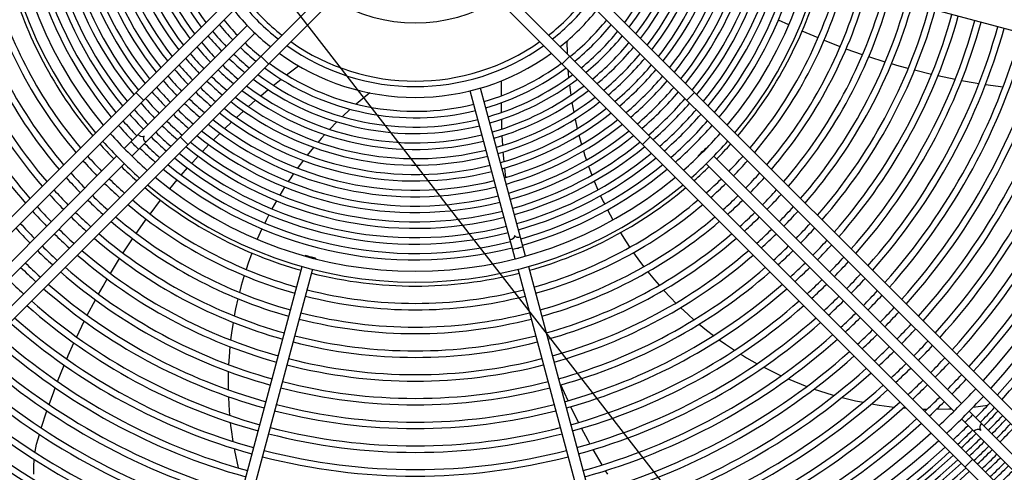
# Model space of a CAD drawing. Header units: centimetres. Extents: x -92429 to 178773, y 2337 to 428125.
# Tile 84 of 138: x 162351 to 162393, y 9390 to 9409. Entities that reach past the tile are written whole.
import ezdxf

# ---------------------------------------------------------------- set-up
doc = ezdxf.new("R2010")
doc.units = ezdxf.units.CM
doc.header["$LTSCALE"] = 50
doc.layers.add('WL_opisy', color=7, linetype='Continuous')
doc.layers.add('WL_urządzenia', color=1, linetype='Continuous')

msp = doc.modelspace()

# ---------------------------------------------------------------- linework, layer by layer
at = {"layer": 'WL_opisy'}
msp.add_line((162266.595, 9533.569, 2170), (162405.308, 9354.61, 2170), dxfattribs=at)
at = {"layer": 'WL_urządzenia', "color": 1, "linetype": 'Continuous'}
for p, q in [((162361.987, 9412.367, 2170), (162337.959, 9388.338, 2170)), ((162397.542, 9388.338, 2170), (162373.514, 9412.367, 2170)), ((162338.286, 9388.011, 2170), (162362.252, 9411.977, 2170)), ((162373.249, 9411.977, 2170), (162397.215, 9388.011, 2170)), ((162399.477, 9407.161, 2170), (162384.97, 9411.048, 2170)), ((162363.825, 9410.403, 2170), (162339.859, 9386.437, 2170)), ((162340.187, 9386.11, 2170), (162364.216, 9410.138, 2170)), ((162371.285, 9410.138, 2170), (162395.314, 9386.11, 2170)), ((162395.641, 9386.437, 2170), (162371.676, 9410.403, 2170)), ((162383.771, 9409.042, 2170), (162383.331, 9409.253, 2170)), ((162355.264, 9403.743, 2170), (162360.541, 9409.02, 2170)), ((162355.592, 9403.416, 2170), (162360.868, 9408.692, 2170)), ((162385.03, 9408.484, 2170), (162384.349, 9408.778, 2170)), ((162385.38, 9408.341, 2170), (162385.287, 9408.379, 2170)), ((162374.253, 9408.348, 2170), (162374.261, 9407.818, 2170)), ((162385.977, 9408.108, 2170), (162385.38, 9408.341, 2170)), ((162386.93, 9407.766, 2170), (162386.238, 9408.011, 2170)), ((162361.126, 9407.704, 2170), (162361.454, 9407.376, 2170)), ((162374.047, 9407.376, 2170), (162374.375, 9407.704, 2170)), ((162386.938, 9407.763, 2170), (162386.93, 9407.766, 2170)), ((162387.911, 9407.45, 2170), (162387.202, 9407.675, 2170)), ((162362.226, 9406.898, 2170), (162362.738, 9407.286, 2170)), ((162374.298, 9407.125, 2170), (162374.328, 9406.786, 2170)), ((162388.516, 9407.273, 2170), (162388.179, 9407.37, 2170)), ((162388.898, 9407.168, 2170), (162388.516, 9407.273, 2170)), ((162389.897, 9406.919, 2170), (162389.169, 9407.097, 2170)), ((162361.708, 9406.489, 2170), (162361.992, 9406.716, 2170)), ((162390.908, 9406.702, 2170), (162390.172, 9406.856, 2170)), ((162361.118, 9405.999, 2170), (162361.437, 9406.267, 2170)), ((162361.663, 9406.452, 2170), (162361.708, 9406.489, 2170)), ((162372.484, 9399.129, 2170), (162370.553, 9406.337, 2170)), ((162371.444, 9406.005, 2170), (162371.454, 9406.648, 2170)), ((162374.362, 9406.469, 2170), (162374.421, 9406.024, 2170)), ((162391.772, 9406.545, 2170), (162391.186, 9406.649, 2170)), ((162391.931, 9406.519, 2170), (162391.772, 9406.545, 2170)), ((162392.965, 9406.37, 2170), (162392.212, 9406.475, 2170)), ((162355.767, 9406.147, 2170), (162356.095, 9405.819, 2170)), ((162365.801, 9406.127, 2170), (162365.214, 9405.647, 2170)), ((162372.037, 9399.009, 2170), (162370.106, 9406.217, 2170)), ((162379.406, 9405.819, 2170), (162379.734, 9406.147, 2170)), ((162360.59, 9405.539, 2170), (162360.899, 9405.811, 2170)), ((162364.961, 9405.425, 2170), (162364.616, 9405.106, 2170)), ((162371.448, 9405.345, 2170), (162371.444, 9405.709, 2170)), ((162374.468, 9405.722, 2170), (162374.506, 9405.504, 2170)), ((162374.506, 9405.504, 2170), (162374.545, 9405.295, 2170)), ((162360.076, 9405.071, 2170), (162360.377, 9405.348, 2170)), ((162371.449, 9405.286, 2170), (162371.448, 9405.345, 2170)), ((162371.47, 9404.578, 2170), (162371.456, 9404.995, 2170)), ((162374.605, 9405.004, 2170), (162374.7, 9404.592, 2170)), ((162359.577, 9404.595, 2170), (162359.87, 9404.877, 2170)), ((162364.388, 9404.884, 2170), (162364.074, 9404.564, 2170)), ((162357.668, 9404.246, 2170), (162357.996, 9403.918, 2170)), ((162359.092, 9404.11, 2170), (162359.307, 9404.328, 2170)), ((162359.307, 9404.328, 2170), (162359.376, 9404.397, 2170)), ((162363.716, 9404.177, 2170), (162363.576, 9404.017, 2170)), ((162363.864, 9404.341, 2170), (162363.716, 9404.177, 2170)), ((162371.508, 9403.879, 2170), (162371.484, 9404.29, 2170)), ((162374.771, 9404.31, 2170), (162374.882, 9403.911, 2170)), ((162377.505, 9403.918, 2170), (162377.833, 9404.246, 2170)), ((162358.619, 9403.617, 2170), (162358.896, 9403.909, 2170)), ((162363.383, 9403.791, 2170), (162363.117, 9403.463, 2170)), ((162380.22, 9403.76, 2170), (162380.236, 9403.743, 2170)), ((162344.317, 9392.796, 2170), (162354.937, 9403.416, 2170)), ((162358.201, 9403.163, 2170), (162358.428, 9403.412, 2170)), ((162371.56, 9403.186, 2170), (162371.527, 9403.594, 2170)), ((162374.964, 9403.636, 2170), (162375.029, 9403.432, 2170)), ((162375.029, 9403.432, 2170), (162375.091, 9403.247, 2170)), ((162379.909, 9403.416, 2170), (162379.892, 9403.432, 2170)), ((162380.564, 9403.416, 2170), (162391.184, 9392.796, 2170)), ((162355.264, 9403.088, 2170), (162344.645, 9392.468, 2170)), ((162357.711, 9402.604, 2170), (162357.973, 9402.907, 2170)), ((162358.159, 9403.115, 2170), (162358.201, 9403.163, 2170)), ((162362.938, 9403.233, 2170), (162362.692, 9402.9, 2170)), ((162371.628, 9402.5, 2170), (162371.586, 9402.904, 2170)), ((162375.184, 9402.98, 2170), (162375.326, 9402.601, 2170)), ((162390.856, 9392.468, 2170), (162380.236, 9403.088, 2170)), ((162362.406, 9402.489, 2170), (162362.298, 9402.327, 2170)), ((162362.527, 9402.666, 2170), (162362.406, 9402.489, 2170)), ((162357.219, 9402.016, 2170), (162357.53, 9402.392, 2170)), ((162362.145, 9402.089, 2170), (162361.934, 9401.743, 2170)), ((162371.664, 9402.192, 2170), (162371.66, 9402.22, 2170)), ((162375.43, 9402.341, 2170), (162375.588, 9401.971, 2170)), ((162375.702, 9401.716, 2170), (162375.816, 9401.474, 2170)), ((162356.373, 9400.93, 2170), (162356.822, 9401.519, 2170)), ((162361.792, 9401.501, 2170), (162361.598, 9401.149, 2170)), ((162375.816, 9401.474, 2170), (162375.875, 9401.355, 2170)), ((162361.468, 9400.902, 2170), (162361.347, 9400.663, 2170)), ((162376, 9401.106, 2170), (162376.23, 9400.676, 2170)), ((162355.779, 9400.102, 2170), (162356.149, 9400.624, 2170)), ((162356.149, 9400.624, 2170), (162356.209, 9400.706, 2170)), ((162361.347, 9400.663, 2170), (162361.289, 9400.544, 2170)), ((162361.17, 9400.292, 2170), (162360.973, 9399.846, 2170)), ((162376.549, 9400.126, 2170), (162376.793, 9399.738, 2170)), ((162355.217, 9399.26, 2170), (162355.622, 9399.872, 2170)), ((162376.793, 9399.738, 2170), (162376.949, 9399.501, 2170)), ((162355.212, 9399.253, 2170), (162355.217, 9399.26, 2170)), ((162360.736, 9399.256, 2170), (162360.581, 9398.825, 2170)), ((162363.016, 9399.129, 2170), (162363.023, 9399.152, 2170)), ((162377.108, 9399.271, 2170), (162377.367, 9398.912, 2170)), ((162354.672, 9398.384, 2170), (162355.062, 9399.018, 2170)), ((162359.009, 9384.175, 2170), (162362.896, 9398.682, 2170)), ((162360.581, 9398.825, 2170), (162360.49, 9398.556, 2170)), ((162363.47, 9399.032, 2170), (162363.464, 9399.009, 2170)), ((162372.604, 9398.682, 2170), (162376.491, 9384.175, 2170)), ((162377.367, 9398.912, 2170), (162377.55, 9398.671, 2170)), ((162363.344, 9398.562, 2170), (162359.457, 9384.055, 2170)), ((162360.407, 9398.289, 2170), (162360.283, 9397.864, 2170)), ((162376.044, 9384.055, 2170), (162372.157, 9398.562, 2170)), ((162377.725, 9398.45, 2170), (162378.007, 9398.108, 2170)), ((162354.16, 9397.495, 2170), (162354.355, 9397.84, 2170)), ((162354.355, 9397.84, 2170), (162354.53, 9398.144, 2170)), ((162360.283, 9397.864, 2170), (162360.206, 9397.571, 2170)), ((162378.007, 9398.108, 2170), (162378.21, 9397.874, 2170)), ((162378.4, 9397.663, 2170), (162378.707, 9397.338, 2170)), ((162353.677, 9396.586, 2170), (162354.026, 9397.249, 2170)), ((162360.139, 9397.298, 2170), (162360.043, 9396.864, 2170)), ((162378.707, 9397.338, 2170), (162378.928, 9397.114, 2170)), ((162360.043, 9396.864, 2170), (162359.984, 9396.561, 2170)), ((162379.135, 9396.914, 2170), (162379.457, 9396.614, 2170)), ((162379.457, 9396.614, 2170), (162379.707, 9396.394, 2170)), ((162353.222, 9395.657, 2170), (162353.55, 9396.335, 2170)), ((162359.935, 9396.281, 2170), (162359.867, 9395.839, 2170)), ((162379.93, 9396.205, 2170), (162380.248, 9395.947, 2170)), ((162359.867, 9395.839, 2170), (162359.828, 9395.527, 2170)), ((162380.248, 9395.947, 2170), (162380.546, 9395.717, 2170)), ((162352.861, 9394.857, 2170), (162353.103, 9395.401, 2170)), ((162380.787, 9395.54, 2170), (162381.066, 9395.343, 2170)), ((162381.066, 9395.343, 2170), (162381.449, 9395.087, 2170)), ((162352.797, 9394.709, 2170), (162352.861, 9394.857, 2170)), ((162359.797, 9395.241, 2170), (162359.759, 9394.802, 2170)), ((162381.706, 9394.924, 2170), (162381.828, 9394.849, 2170)), ((162381.828, 9394.849, 2170), (162381.966, 9394.767, 2170)), ((162352.402, 9393.742, 2170), (162352.686, 9394.447, 2170)), ((162359.759, 9394.802, 2170), (162359.739, 9394.47, 2170)), ((162381.966, 9394.767, 2170), (162382.416, 9394.509, 2170)), ((162359.728, 9394.178, 2170), (162359.72, 9393.768, 2170)), ((162382.691, 9394.361, 2170), (162382.759, 9394.326, 2170)), ((162382.759, 9394.326, 2170), (162383.449, 9393.989, 2170)), ((162359.72, 9393.768, 2170), (162359.723, 9393.391, 2170)), ((162374.307, 9392.92, 2170), (162373.999, 9393.603, 2170)), ((162383.743, 9393.858, 2170), (162384.551, 9393.534, 2170)), ((162352.038, 9392.756, 2170), (162352.237, 9393.307, 2170)), ((162352.237, 9393.307, 2170), (162352.3, 9393.475, 2170)), ((162384.864, 9393.422, 2170), (162385.629, 9393.179, 2170)), ((162385.629, 9393.179, 2170), (162385.725, 9393.151, 2170)), ((162359.731, 9393.093, 2170), (162359.748, 9392.751, 2170)), ((162359.748, 9392.751, 2170), (162359.782, 9392.292, 2170)), ((162386.058, 9393.061, 2170), (162386.637, 9392.923, 2170)), ((162386.637, 9392.923, 2170), (162386.973, 9392.853, 2170)), ((162387.327, 9392.787, 2170), (162387.648, 9392.735, 2170)), ((162387.648, 9392.735, 2170), (162388.301, 9392.65, 2170)), ((162351.706, 9391.751, 2170), (162351.945, 9392.484, 2170)), ((162374.758, 9391.99, 2170), (162374.427, 9392.665, 2170)), ((162388.678, 9392.613, 2170), (162388.822, 9392.602, 2170)), ((162389.515, 9392.564, 2170), (162389.618, 9392.561, 2170)), ((162389.618, 9392.561, 2170), (162389.714, 9392.559, 2170)), ((162390.115, 9392.557, 2170), (162390.638, 9392.569, 2170)), ((162390.638, 9392.569, 2170), (162390.751, 9392.574, 2170)), ((162391.511, 9392.468, 2170), (162394.625, 9389.355, 2170)), ((162391.684, 9392.645, 2170), (162392.31, 9392.724, 2170)), ((162359.812, 9391.989, 2170), (162359.828, 9391.847, 2170)), ((162394.297, 9389.027, 2170), (162391.184, 9392.141, 2170)), ((162351.566, 9391.286, 2170), (162351.622, 9391.474, 2170)), ((162359.828, 9391.847, 2170), (162359.847, 9391.688, 2170)), ((162359.847, 9391.688, 2170), (162359.922, 9391.175, 2170)), ((162375.167, 9391.212, 2170), (162374.888, 9391.738, 2170)), ((162351.442, 9390.748, 2170), (162351.504, 9391.056, 2170)), ((162351.504, 9391.056, 2170), (162351.566, 9391.286, 2170)), ((162375.244, 9391.071, 2170), (162375.167, 9391.212, 2170)), ((162351.435, 9390.711, 2170), (162351.442, 9390.748, 2170)), ((162359.975, 9390.866, 2170), (162359.989, 9390.791, 2170)), ((162359.989, 9390.791, 2170), (162360.148, 9390.04, 2170)), ((162375.763, 9390.164, 2170), (162375.382, 9390.822, 2170)), ((162351.379, 9390.1, 2170), (162351.397, 9390.405, 2170)), ((162391.338, 9390.085, 2170), (162391.666, 9390.413, 2170)), ((162351.382, 9389.769, 2170), (162351.379, 9390.1, 2170)), ((162376.004, 9389.766, 2170), (162375.911, 9389.919, 2170))]:
    msp.add_line(p, q, dxfattribs=at)
for points in [[(162356.187, 9404.011, -0.374287), (162356.119, 9404.27, -0.374287), (162355.86, 9404.339)], [(162355.882, 9403.706, 0.037253), (162355.712, 9403.863, 0.037253), (162355.555, 9404.033)], [(162380.22, 9403.76, 0.037253), (162380.062, 9403.59, 0.037253), (162379.892, 9403.432)], [(162380.05, 9403.602, 0.037253), (162380.22, 9403.76)], [(162379.892, 9403.432, 0.037253), (162380.05, 9403.602)], [(162372.267, 9399.942, -0.374287), (162372.008, 9400.013, -0.374287), (162371.819, 9399.822)], [(162372.378, 9399.526, 0.037253), (162372.157, 9399.457, 0.037253), (162371.931, 9399.406)], [(162363.47, 9399.032, 0.037253), (162363.244, 9399.084, 0.037253), (162363.023, 9399.152)], [(162363.023, 9399.152, 0.037253), (162363.249, 9399.101)], [(162363.249, 9399.101, 0.037253), (162363.47, 9399.032)], [(162391.661, 9392.319, 0.037253), (162391.504, 9392.149, 0.037253), (162391.334, 9391.991)], [(162392.04, 9391.939, 0.407676), (162392.009, 9391.643, 0.407676), (162391.713, 9391.612)]]:
    msp.add_lwpolyline(points, format="xyb", dxfattribs=at)
msp.add_circle((162367.75, 9415.902, 2170), 47.277, dxfattribs=at)
for radius, start, end in [(47.277, 139.4416, 130.5584), (42.566, 137.9961, 132.0039), (42.222, 138.0205, 131.9795), (42.012, 138.0356, 131.9644), (33.372, 317.7066, 42.2934), (32.908, 317.7448, 42.2552), (17.891, 140.0533, 219.9467), (17.891, 320.0533, 39.9467), (17.428, 140.1881, 219.8119), (17.428, 320.1881, 39.8119), (16.94, 165.7839, 219.6621), (16.662, 165.797, 219.5728), (16.262, 165.8165, 219.439), (15.984, 165.8307, 219.342), (15.585, 165.852, 219.1964), (15.307, 165.8675, 219.0906), (14.907, 165.8908, 218.9317), (14.629, 165.9077, 218.8158), (14.23, 165.9332, 218.6415), (13.951, 165.9518, 218.5142), (13.552, 165.9799, 218.3222), (13.274, 166.0004, 218.1816), (12.874, 166.0314, 217.969), (12.596, 166.0542, 217.8129), (12.197, 166.0887, 217.5762), (11.919, 166.1142, 217.402), (11.519, 166.1528, 217.1369), (11.241, 166.1813, 216.9411), (11.241, 323.0589, 343.8187), (11.519, 322.8631, 343.8472), (11.919, 322.598, 343.8858), (12.197, 322.4238, 343.9113), (12.596, 322.1871, 343.9458), (12.874, 322.031, 343.9686), (13.274, 321.8184, 343.9996), (13.552, 321.6778, 344.0201), (13.951, 321.4858, 344.0482), (14.23, 321.3585, 344.0668), (14.629, 321.1842, 344.0923), (14.907, 321.0683, 344.1092), (15.307, 320.9094, 344.1325), (15.585, 320.8036, 344.148), (15.984, 320.658, 344.1693), (16.262, 320.561, 344.1835), (16.662, 320.4272, 344.203), (18.063, 195.7351, 219.9949), (16.94, 320.3379, 344.2161), (18.063, 320.0051, 344.2649), (20.101, 195.6606, 220.5034), (19.823, 195.6699, 220.4402), (19.082, 195.6959, 220.2628), (18.804, 195.7062, 220.1926), (18.804, 319.8074, 344.2938), (19.082, 319.7372, 344.3041), (19.823, 319.5598, 344.3301), (20.101, 319.4966, 344.3394), (21.12, 195.6287, 220.7208), (20.842, 195.6371, 220.6636), (9.27, 218.1079, 231.8921), (6.77, 238.461, 301.539), (9.27, 308.1079, 321.8921), (20.842, 319.3364, 344.3629), (21.12, 319.2792, 344.3713), (22.139, 195.5998, 220.9181), (21.861, 195.6074, 220.8661), (9.967, 218.5921, 231.4079), (9.504, 218.2782, 231.7218), (9.504, 308.2782, 321.7218), (9.967, 308.5921, 321.4079), (21.861, 319.1339, 344.3926), (22.139, 319.0819, 344.4002), (22.88, 318.9495, 344.4196), (23.158, 318.902, 344.4266), (10.563, 218.9552, 223.7429), (10.563, 308.9552, 321.0448), (23.899, 318.7809, 344.4444), (24.177, 318.7373, 344.4508), (24.918, 318.626, 344.4671), (10.842, 219.1108, 223.7751), (10.842, 309.1108, 320.8892), (25.196, 318.586, 344.473), (25.937, 318.4834, 344.488), (26.215, 318.4464, 344.4935), (11.519, 219.4583, 223.8472), (11.241, 219.3208, 223.8187), (11.241, 309.3208, 320.6792), (11.519, 309.4583, 320.5417), (26.956, 318.3516, 344.5074), (27.234, 318.3173, 344.5124), (27.975, 318.2293, 344.5253), (28.253, 318.1975, 344.53), (12.197, 219.7671, 223.9113), (11.919, 219.6446, 223.8858), (10.842, 226.2249, 230.8892), (10.563, 226.2571, 231.0448), (9.504, 234.5449, 305.4551), (9.27, 234.7878, 305.2122), (11.919, 309.6446, 320.3554), (12.197, 309.7671, 320.2329), (28.994, 318.1157, 344.542), (29.272, 318.0861, 344.5464), (12.874, 220.0432, 223.9686), (12.596, 219.9335, 223.9458), (11.519, 226.1528, 230.5417), (11.241, 226.1813, 230.6792), (9.967, 234.0971, 305.9029), (12.596, 309.9335, 320.0665), (12.874, 310.0432, 319.9568), (30.013, 318.0099, 344.5576), (30.291, 317.9822, 344.5616), (31.032, 317.9109, 344.5721), (31.31, 317.8851, 344.5759), (13.552, 220.2916, 224.0201), (13.274, 220.1927, 223.9996), (12.197, 226.0887, 230.2329), (11.919, 226.1142, 230.3554), (10.842, 233.358, 283.7751), (10.563, 233.5797, 283.7429), (10.563, 286.2571, 306.4203), (10.842, 286.2249, 306.642), (13.274, 310.1927, 319.8073), (13.552, 310.2916, 319.7084), (32.051, 317.8183, 344.5857), (32.329, 317.794, 344.5893), (13.951, 220.4267, 224.0482), (12.596, 226.0542, 230.0665), (11.519, 232.8631, 283.8472), (11.241, 233.0589, 283.8187), (11.241, 286.1813, 306.9411), (11.519, 286.1528, 307.1369), (13.951, 310.4267, 319.5733), (33.769, 317.6748, 344.6068), (34.048, 317.6529, 344.61), (14.629, 220.639, 224.0923), (14.23, 220.5163, 224.0668), (13.274, 226.0004, 229.8073), (12.874, 226.0314, 229.9568), (11.919, 232.598, 283.8859), (11.919, 286.1142, 307.402), (14.23, 310.5163, 319.4837), (14.629, 310.639, 319.361), (15.307, 220.8324, 224.1325), (14.907, 220.7205, 224.1092), (13.951, 225.9518, 229.5733), (13.552, 225.9799, 229.7084), (12.596, 232.1871, 283.9458), (12.197, 232.4238, 283.9113), (12.197, 286.0887, 307.5762), (12.596, 286.0542, 307.8129), (14.907, 310.7205, 319.2795), (15.307, 310.8324, 319.1676), (15.984, 221.0093, 224.1693), (15.585, 220.9069, 224.148), (14.23, 225.9332, 229.4837), (13.274, 231.8184, 283.9996), (12.874, 232.031, 283.9686), (12.874, 286.0314, 307.969), (13.274, 286.0004, 308.1816), (15.585, 310.9069, 319.0931), (15.984, 311.0093, 318.9907), (16.262, 221.0777, 224.1835), (14.907, 225.8908, 229.2795), (14.629, 225.9077, 229.361), (13.951, 231.4858, 284.0482), (13.552, 231.6778, 284.0201), (13.552, 285.9799, 308.3222), (13.951, 285.9518, 308.5142), (16.262, 311.0777, 318.9223), (16.94, 221.2348, 224.2161), (16.662, 221.1719, 224.203), (15.585, 225.852, 229.0931), (15.307, 225.8675, 229.1676), (14.23, 231.3585, 284.0668), (14.23, 285.9332, 308.6415), (16.662, 311.1719, 318.8281), (16.94, 311.2348, 318.7652), (17.428, 221.3403, 228.6597), (16.262, 225.8165, 228.9223), (15.984, 225.8307, 228.9907), (14.907, 231.0683, 284.1092), (14.629, 231.1842, 284.0923), (14.629, 285.9077, 308.8158), (14.907, 285.8908, 308.9317), (17.428, 311.3403, 318.6597), (18.063, 221.4692, 224.2649), (17.891, 221.4353, 228.5647), (16.94, 225.7839, 228.7652), (16.662, 225.797, 228.8281), (15.585, 230.8036, 284.148), (15.307, 230.9094, 284.1325), (15.307, 285.8675, 309.0906), (15.585, 285.852, 309.1964), (17.891, 311.4353, 318.5647), (18.063, 315.7351, 318.5308), (18.804, 221.6085, 224.2938), (16.262, 230.561, 284.1835), (15.984, 230.658, 284.1693), (15.984, 285.8307, 309.342), (16.262, 285.8165, 309.439), (18.804, 315.7062, 318.3915), (19.082, 221.658, 224.3041), (18.063, 225.7351, 228.5308), (16.662, 230.4272, 284.203), (16.662, 285.797, 309.5728), (18.063, 311.4692, 314.2649), (19.082, 315.6959, 318.342), (20.101, 221.8276, 224.3394), (19.823, 221.783, 224.3301), (17.428, 230.1881, 309.8119), (16.94, 230.3379, 284.2161), (16.94, 285.7839, 309.6621), (19.823, 315.6699, 318.217), (20.101, 315.6606, 318.1724), (19.082, 225.6959, 228.342), (18.804, 225.7062, 228.3915), (18.063, 230.0051, 254.2649), (17.891, 230.0533, 309.9467), (18.063, 285.7351, 309.9949), (18.804, 311.6085, 314.2938), (19.082, 311.658, 314.3041), (21.12, 221.9808, 224.3713), (20.842, 221.9405, 224.3629), (19.823, 225.6699, 228.217), (19.823, 311.783, 314.3301), (20.842, 315.6371, 318.0595), (21.12, 315.6287, 318.0192), (21.861, 222.0832, 224.3926), (20.101, 225.6606, 228.1724), (19.082, 229.7372, 254.3041), (18.804, 229.8074, 254.2938), (18.804, 285.7062, 310.1926), (19.082, 285.6959, 310.2628), (20.101, 311.8276, 314.3394), (21.861, 315.6074, 317.9168), (22.139, 222.1199, 224.4002), (21.12, 225.6287, 228.0192), (20.842, 225.6371, 228.0595), (19.823, 229.5598, 254.3301), (19.823, 285.6699, 310.4402), (20.842, 311.9405, 314.3629), (21.12, 311.9808, 314.3713), (22.139, 315.5998, 317.8801), (22.88, 222.2132, 224.4196), (20.101, 229.4966, 254.3394), (20.101, 285.6606, 310.5034), (22.88, 315.5804, 317.7868), (23.158, 222.2467, 224.4266), (22.139, 225.5998, 227.8801), (21.861, 225.6074, 227.9168), (20.842, 229.3364, 254.3629), (20.842, 285.6371, 310.6636), (21.861, 312.0832, 314.3926), (22.139, 312.1199, 314.4002), (23.158, 315.5734, 317.7533), (22.88, 225.5804, 227.7868), (21.12, 229.2792, 254.3713), (21.12, 285.6287, 310.7208), (22.88, 312.2132, 314.4196), (23.899, 315.5556, 317.6679), (24.177, 315.5492, 317.6372), (23.158, 225.5734, 227.7533), (22.139, 229.0819, 254.4002), (21.861, 229.1339, 254.3926), (21.861, 285.6074, 310.8661), (22.139, 285.5998, 310.9181), (23.158, 312.2467, 314.4266), (24.918, 315.5329, 317.5587), (23.899, 225.5556, 227.6679), (22.88, 228.9495, 254.4196), (22.88, 285.5804, 311.0505), (23.899, 312.3321, 314.4444), (25.196, 315.527, 317.5304), (24.177, 225.5492, 227.6372), (23.158, 228.902, 254.4266), (18.063, 255.7351, 284.2649), (23.158, 285.5734, 311.098), (24.177, 312.3628, 314.4508), (25.937, 315.512, 317.4581), (24.918, 225.5329, 227.5587), (23.899, 228.7809, 254.4444), (23.899, 285.5556, 311.2191), (24.918, 312.4413, 314.4671), (25.196, 312.4696, 314.473), (26.215, 315.5065, 317.432), (24.177, 228.7373, 254.4508), (19.082, 255.6959, 284.3041), (18.804, 255.7062, 284.2938), (24.177, 285.5492, 311.2627), (25.937, 312.5419, 314.488), (26.956, 315.4926, 317.3651), (27.234, 315.4876, 317.341), (25.196, 228.586, 254.473), (24.918, 228.626, 254.4671), (24.918, 285.5329, 311.374), (25.196, 285.527, 311.414), (26.215, 312.568, 314.4935), (19.823, 255.6699, 284.3301), (26.956, 312.6349, 314.5074), (27.975, 315.4747, 317.2789), (28.253, 315.47, 317.2565), (26.215, 228.4464, 254.4935), (25.937, 228.4834, 254.488), (20.101, 255.6606, 284.3394), (25.937, 285.512, 311.5166), (26.215, 285.5065, 311.5536), (27.234, 312.659, 314.5124), (28.994, 315.458, 317.1988), (26.956, 228.3516, 254.5074), (20.842, 255.6371, 284.3629), (26.956, 285.4926, 311.6484), (27.975, 312.7211, 314.5253), (28.253, 312.7435, 314.53), (29.272, 315.4536, 317.1779), (27.234, 228.3173, 254.5124), (21.12, 255.6287, 284.3713), (27.234, 285.4876, 311.6827), (30.013, 315.4424, 317.1241), (30.291, 315.4384, 317.1046), (27.975, 228.2293, 254.5253), (27.975, 285.4747, 311.7707), (28.994, 312.8012, 314.542), (29.272, 312.8221, 314.5464), (28.253, 228.1975, 254.53), (22.139, 255.5998, 284.4002), (21.861, 255.6074, 284.3926), (28.253, 285.47, 311.8025), (30.013, 312.8759, 314.5576), (31.032, 315.4279, 317.0543), (31.31, 315.4241, 317.0361), (29.272, 228.0861, 254.5464), (28.994, 228.1157, 254.542), (28.994, 285.458, 311.8843), (29.272, 285.4536, 311.9139), (30.291, 312.8954, 314.5616), (32.051, 315.4143, 316.989), (30.013, 228.0099, 254.5576), (22.88, 255.5804, 284.4196), (30.013, 285.4424, 311.9901), (31.032, 312.9457, 314.5721), (31.31, 312.9639, 314.5759), (32.329, 315.4107, 316.9719), (30.291, 227.9822, 254.5616), (23.158, 255.5734, 284.4266), (30.291, 285.4384, 312.0178), (32.908, 313.0629, 316.9371), (31.032, 227.9109, 254.5721), (23.899, 255.5556, 284.4444), (31.032, 285.4279, 312.0891), (32.051, 313.011, 314.5857), (32.329, 313.0281, 314.5893), (33.372, 313.0898, 316.9102), (33.769, 315.3932, 316.8877), (31.31, 227.8851, 254.5759), (24.177, 255.5492, 284.4508), (31.31, 285.4241, 312.1149), (34.048, 315.39, 316.8723), (34.26, 315.3876, 316.8607), (32.329, 227.794, 254.5893), (32.051, 227.8183, 254.5857), (32.051, 285.4143, 312.1817), (32.329, 285.4107, 312.206), (34.538, 315.3845, 316.8457), (34.751, 315.3821, 316.8344), (35.029, 315.3791, 316.8198), (32.908, 227.7448, 312.2552), (25.196, 255.527, 284.473), (24.918, 255.5329, 284.4671), (33.769, 313.1123, 314.6068), (34.048, 313.1277, 314.61), (34.26, 313.1393, 314.6124), (35.242, 315.3768, 316.8088), (33.372, 227.7066, 312.2934), (34.538, 313.1543, 314.6155), (34.751, 313.1656, 314.6179), (34.048, 227.6529, 254.61), (33.769, 227.6748, 254.6068), (25.937, 255.512, 284.488), (33.769, 285.3932, 312.3252), (34.048, 285.39, 312.3471), (35.029, 313.1802, 314.6209), (35.242, 313.1912, 314.6232), (35.52, 313.2053, 314.6262), (34.751, 227.5992, 254.6179), (34.538, 227.6152, 254.6155), (34.26, 227.6364, 254.6124), (26.215, 255.5065, 284.4935), (34.26, 285.3876, 312.3636), (34.538, 285.3845, 312.3848), (34.751, 285.3821, 312.4008), (35.732, 313.216, 314.6284), (36.011, 313.2298, 314.6313), (35.242, 227.5629, 254.6232), (35.029, 227.5785, 254.6209), (35.029, 285.3791, 312.4215), (35.242, 285.3768, 312.4371), (36.223, 313.2402, 314.6334), (36.501, 313.2536, 314.6362)]:
    msp.add_arc((162367.75, 9415.902, 2170), radius, start, end, dxfattribs=at)

doc.saveas('drawing.dxf')
